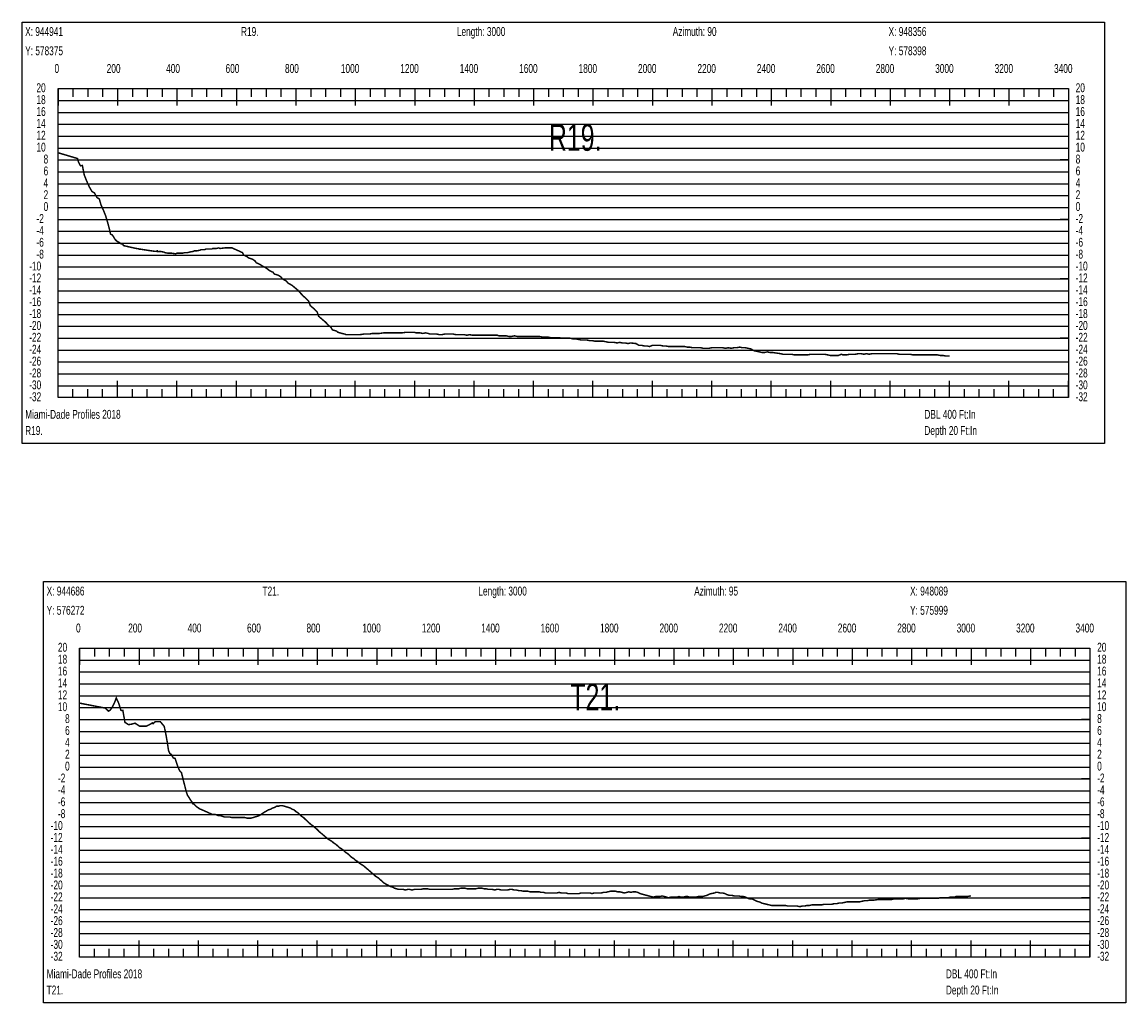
# Model space of a CAD drawing. Header units: inches. Extents: x 471865 to 538526, y 1054316 to 1102451.
# Tile 10 of 114: x 472340 to 476055, y 1067989 to 1071291. Entities that reach past the tile are written whole.
import ezdxf

# ---------------------------------------------------------------- set-up
doc = ezdxf.new("R2010")
doc.units = ezdxf.units.IN
doc.header["$MEASUREMENT"] = 0
for name, color, linetype in [('LABELS', 7, 'Continuous'), ('X_Gr1', 7, 'Continuous'), ('XSECTION', 7, 'Continuous')]:
    doc.layers.add(name, color=color, linetype=linetype)
doc.styles.get("Standard").update_dxf_attribs({"font": 'arial.ttf'})

msp = doc.modelspace()

# ---------------------------------------------------------------- linework, layer by layer
at = {"layer": 'X_Gr1', "color": 6, "linetype": 'Continuous', "lineweight": 18, "true_color": 0xff00ff, "transparency": 33554687, "const_width": 5}
for points in [[(472461.6, 1070850.7), (472461.6, 1070850.7), (472527.2, 1070831.2), (472527.7, 1070825.9), (472532.6, 1070814.9), (472537, 1070806.9), (472543.3, 1070807.8), (472549.6, 1070775.9), (472557.8, 1070755.6), (472566.6, 1070736), (472575.2, 1070720.8), (472583.9, 1070715.3), (472592.2, 1070700.1), (472600.2, 1070695.3), (472606.3, 1070674.4), (472613.6, 1070658.4), (472621.5, 1070639), (472629, 1070613.8), (472634.6, 1070592.8), (472638.1, 1070576.7), (472643.9, 1070574), (472649.2, 1070566.1), (472652.4, 1070560.4), (472657, 1070555.3), (472660.9, 1070551.9), (472666, 1070549.7), (472670.2, 1070546.6), (472674.5, 1070543.7), (472678.4, 1070544.2), (472681.5, 1070538.2), (472688.1, 1070536.7), (472694.4, 1070535.3), (472700.8, 1070533.8), (472707.1, 1070532.4), (472713.5, 1070531), (472719.8, 1070529.6), (472726.1, 1070528.3), (472732.5, 1070527.3), (472732.7, 1070526.5), (472738.8, 1070526.3), (472745.1, 1070525.2), (472751.5, 1070524.2), (472757.8, 1070523.2), (472764.1, 1070522.2), (472770.5, 1070521.3), (472776.8, 1070520.4), (472783.1, 1070519.5), (472789.5, 1070518.7), (472795.7, 1070520.5), (472795.8, 1070517.8), (472802.5, 1070518.5), (472806.1, 1070518.5), (472817, 1070516.5), (472820.8, 1070514.5), (472832.7, 1070512.5), (472836.8, 1070512.5), (472845.1, 1070512.5), (472857.5, 1070510.5), (472861.7, 1070512.5), (472874.8, 1070512.5), (472879.2, 1070512.5), (472888.2, 1070514.5), (472896.7, 1070514.5), (472904.7, 1070516.5), (472916.2, 1070518.5), (472920, 1070520.5), (472927.5, 1070520.5), (472938.8, 1070522.5), (472942.7, 1070524.5), (472954.6, 1070524.5), (472958.5, 1070526.5), (472966.5, 1070526.5), (472978.5, 1070526.5), (472982.4, 1070528.5), (472994.6, 1070528.5), (473002.7, 1070530.5), (473006.7, 1070528.5), (473022.5, 1070530.5), (473034.7, 1070530.5), (473042.7, 1070530.5), (473046.8, 1070530.5), (473052, 1070528.2), (473057.2, 1070525.8), (473062.4, 1070523.4), (473067.7, 1070521.1), (473072.9, 1070518.7), (473078.1, 1070516.4), (473082.1, 1070514.5), (473086.3, 1070506.5), (473098.6, 1070500.5), (473102.8, 1070496.5), (473115.7, 1070492.5), (473124.3, 1070486.5), (473128.6, 1070480.5), (473141.6, 1070474.5), (473150.4, 1070468.5), (473159.1, 1070464.5), (473167.7, 1070458.5), (473172.1, 1070454.5), (473185, 1070448.5), (473189.3, 1070442.5), (473202.7, 1070438.5), (473211.7, 1070432.5), (473216.3, 1070426.5), (473230, 1070418.5), (473234.6, 1070412.5), (473248.9, 1070404.5), (473258.5, 1070396.5), (473268, 1070388.5), (473277.2, 1070378.5), (473286.5, 1070368.5), (473295.9, 1070360.5), (473305.2, 1070350.5), (473310, 1070336.5), (473324.1, 1070324.5), (473333.5, 1070314.5), (473338.2, 1070300.5), (473352.2, 1070288.5), (473361.6, 1070280.5), (473371, 1070270.5), (473380.2, 1070262.5), (473384.8, 1070254.5), (473398.7, 1070250.5), (473403.3, 1070246.5), (473417, 1070242.5), (473426.2, 1070240.5), (473431, 1070238.5), (473444.9, 1070238.5), (473454.2, 1070238.5), (473463.5, 1070238.5), (473472.8, 1070238.5), (473477.5, 1070238.5), (473491.2, 1070240.5), (473495.9, 1070240.5), (473509.8, 1070240.5), (473519.2, 1070242.5), (473528.8, 1070242.5), (473538.3, 1070242.5), (473543.1, 1070242.5), (473557.3, 1070244.5), (473566.7, 1070244.5), (473571.5, 1070244.5), (473585.5, 1070244.5), (473595.1, 1070244.5), (473604.6, 1070244.5), (473614, 1070244.5), (473618.8, 1070244.5), (473632.9, 1070246.5), (473642.4, 1070246.5), (473651.7, 1070246.5), (473661.1, 1070246.5), (473665.8, 1070244.5), (473679.8, 1070244.5), (473689.2, 1070242.5), (473698.3, 1070244.5), (473707.6, 1070242.5), (473712.3, 1070240.5), (473726.4, 1070240.5), (473735.6, 1070240.5), (473744.5, 1070238.5), (473753.7, 1070238.5), (473762.9, 1070240.5), (473772.2, 1070240.5), (473781.7, 1070240.5), (473791, 1070240.5), (473800.4, 1070238.5), (473809.7, 1070238.5), (473818.9, 1070238.5), (473828.1, 1070238.5), (473837.2, 1070236.5), (473846.6, 1070238.5), (473856, 1070236.5), (473865.3, 1070236.5), (473874.7, 1070236.5), (473884, 1070236.5), (473893.3, 1070236.5), (473902.7, 1070236.5), (473912.2, 1070236.5), (473921.6, 1070236.5), (473930.9, 1070236.5), (473940.3, 1070236.5), (473945.1, 1070234.5), (473959.5, 1070234.5), (473969.2, 1070234.5), (473978.7, 1070232.5), (473988.1, 1070232.5), (473997.4, 1070234.5), (474006.7, 1070232.5), (474016.1, 1070232.5), (474025.5, 1070232.5), (474034.9, 1070232.5), (474039.7, 1070232.5), (474053.7, 1070232.5), (474062.9, 1070232.5), (474072, 1070232.5), (474081.3, 1070232.5), (474090.6, 1070230.5), (474099.9, 1070230.5), (474109.2, 1070230.5), (474118.5, 1070228.5), (474127.8, 1070228.5), (474137.2, 1070228.5), (474146.5, 1070228.5), (474155.9, 1070226.5), (474165.2, 1070226.5), (474174.6, 1070226.5), (474184.1, 1070226.5), (474193.5, 1070224.5), (474202.9, 1070224.5), (474212.3, 1070222.5), (474221.7, 1070220.5), (474231, 1070220.5), (474240.3, 1070220.5), (474249.5, 1070218.5), (474258.6, 1070218.5), (474267.9, 1070216.5), (474277.3, 1070216.5), (474286.6, 1070216.5), (474296, 1070216.5), (474305.5, 1070214.5), (474315, 1070212.5), (474324.3, 1070212.5), (474333.5, 1070212.5), (474342.5, 1070210.5), (474351.5, 1070212.5), (474360.7, 1070210.5), (474370.1, 1070210.5), (474379.3, 1070208.5), (474388.4, 1070210.5), (474406.6, 1070208.5), (474416, 1070202.5), (474425.3, 1070202.5), (474434.3, 1070200.5), (474443.2, 1070200.5), (474452.3, 1070198.5), (474461.4, 1070202.5), (474470.6, 1070202.5), (474479.6, 1070202.5), (474488.4, 1070202.5), (474497.3, 1070200.5), (474506.7, 1070200.5), (474516.1, 1070198.5), (474525.2, 1070198.5), (474534.1, 1070198.5), (474543.3, 1070198.5), (474552.4, 1070198.5), (474561.4, 1070198.5), (474570.2, 1070198.5), (474578.8, 1070196.5), (474587.7, 1070196.5), (474596.6, 1070194.5), (474605.7, 1070194.5), (474614.7, 1070194.5), (474623.7, 1070194.5), (474633, 1070192.5), (474642.5, 1070192.5), (474651.9, 1070192.5), (474661.2, 1070194.5), (474670.3, 1070194.5), (474679.4, 1070194.5), (474688.6, 1070194.5), (474698.1, 1070194.5), (474707.6, 1070192.5), (474717.1, 1070194.5), (474726.6, 1070192.5), (474736.1, 1070194.5), (474745.5, 1070194.5), (474755, 1070196.5), (474764.4, 1070194.5), (474773.9, 1070194.5), (474783.6, 1070192.5), (474793.3, 1070190.5), (474803, 1070184.5), (474812.3, 1070182.5), (474821.5, 1070180.5), (474830.5, 1070178.5), (474839.5, 1070178.5), (474848.3, 1070180.5), (474857, 1070178.5), (474865.9, 1070178.5), (474871.8, 1070177.6), (474877.7, 1070176.7), (474883.6, 1070175.8), (474889.5, 1070175), (474892.3, 1070174.5), (474901.3, 1070172.5), (474910.7, 1070172.5), (474920.2, 1070172.5), (474929.7, 1070172.5), (474938.9, 1070170.5), (474948.1, 1070170.5), (474957.5, 1070170.5), (474966.7, 1070170.5), (474975.8, 1070170.5), (474985.1, 1070170.5), (474994.4, 1070172.5), (475003.9, 1070172.5), (475013.4, 1070172.5), (475022.9, 1070172.5), (475032.4, 1070172.5), (475041.6, 1070172.5), (475050.9, 1070170.5), (475060.2, 1070168.5), (475069.5, 1070168.5), (475078.7, 1070168.5), (475087.7, 1070168.5), (475097.1, 1070172.5), (475101.9, 1070170.5), (475116, 1070170.5), (475125.6, 1070172.5), (475135.4, 1070172.5), (475145.1, 1070172.5), (475154.5, 1070174.5), (475163.9, 1070174.5), (475173.1, 1070172.5), (475182.2, 1070174.5), (475191.5, 1070172.5), (475200.8, 1070174.5), (475210, 1070174.5), (475219.2, 1070174.5), (475228.4, 1070174.5), (475237.9, 1070174.5), (475246.9, 1070174.5), (475255.9, 1070174.5), (475265, 1070174.5), (475274.1, 1070174.5), (475283.2, 1070174.5), (475292.2, 1070172.5), (475301.1, 1070172.5), (475310.1, 1070172.5), (475319.1, 1070172.5), (475328.3, 1070172.5), (475337.6, 1070170.5), (475355.9, 1070170.5), (475364.7, 1070170.5), (475373.9, 1070170.5), (475383.1, 1070170.5), (475392.4, 1070170.5), (475401.6, 1070170.5), (475410.8, 1070170.5), (475420.2, 1070170.5), (475429.6, 1070168.5), (475439.2, 1070168.5), (475448.6, 1070166.5), (475458, 1070166.5), (475461.6, 1070166.5)], [(472533.9, 1068998.3), (472533.9, 1068998.3), (472620.8, 1068981.5), (472625.2, 1068977), (472631.5, 1068971.2), (472637.6, 1068975.4), (472645.1, 1068986.9), (472650.4, 1068997.3), (472657.4, 1069015.8), (472665.3, 1068998.4), (472673.2, 1068973.8), (472679.6, 1068973.4), (472686.6, 1068933.4), (472699, 1068925.8), (472709.6, 1068927.6), (472720.5, 1068930.8), (472735.6, 1068920.8), (472742.1, 1068920.9), (472750.4, 1068920.8), (472758.9, 1068921), (472766.7, 1068924.5), (472779.9, 1068932), (472781.5, 1068929), (472788.9, 1068936), (472798.7, 1068936.2), (472805.4, 1068936.2), (472812.8, 1068927.2), (472818.7, 1068920.3), (472824.2, 1068894.1), (472829.1, 1068866.3), (472833.3, 1068838.7), (472837.5, 1068828.9), (472842.2, 1068826.1), (472849.4, 1068813.8), (472855.4, 1068812.3), (472864.6, 1068784.5), (472870.9, 1068770), (472876.6, 1068764.8), (472883.5, 1068737.1), (472888.7, 1068717), (472892.3, 1068702.4), (472897, 1068688.4), (472902.3, 1068680.4), (472908.1, 1068671), (472911.3, 1068667), (472914.7, 1068659.9), (472919.4, 1068658.1), (472926, 1068651.5), (472927.7, 1068649.6), (472933.9, 1068645.7), (472938, 1068642.2), (472944.1, 1068640.1), (472950.5, 1068637.2), (472956.8, 1068634.4), (472963.1, 1068631.5), (472969.5, 1068628.7), (472976.7, 1068625.3), (472981.4, 1068623.3), (472986.2, 1068623.3), (472991.4, 1068623.3), (472996.8, 1068621.3), (473002.6, 1068619.3), (473008.6, 1068619.3), (473014.5, 1068617.3), (473020.3, 1068615.3), (473026.1, 1068615.3), (473032.2, 1068615.3), (473038.7, 1068615.3), (473045.5, 1068613.3), (473051.8, 1068613.3), (473057.8, 1068613.3), (473063.8, 1068613.3), (473069.8, 1068613.3), (473076.2, 1068613.3), (473082.9, 1068613.3), (473089.8, 1068613.3), (473097, 1068611.3), (473104.3, 1068611.3), (473111.4, 1068611.3), (473118.2, 1068613.3), (473124.8, 1068615.3), (473131.3, 1068617.3), (473137.6, 1068619.3), (473143.7, 1068623.3), (473149.8, 1068627.3), (473156.2, 1068631.3), (473162.9, 1068635.3), (473169.8, 1068639.3), (473176.9, 1068641.3), (473183.7, 1068645.3), (473190.3, 1068647.3), (473196.7, 1068651.3), (473203.2, 1068651.3), (473209.8, 1068653.3), (473216.5, 1068653.3), (473223.3, 1068651.3), (473230, 1068649.3), (473236.5, 1068647.3), (473243, 1068645.3), (473249.4, 1068641.3), (473255.6, 1068639.3), (473261.9, 1068633.3), (473268.4, 1068629.3), (473275, 1068623.3), (473281.4, 1068617.3), (473287.5, 1068613.3), (473293.6, 1068607.3), (473299.9, 1068601.3), (473306.4, 1068595.3), (473313, 1068589.3), (473319.5, 1068585.3), (473326.1, 1068579.3), (473333.3, 1068573.3), (473340.8, 1068565.3), (473348.2, 1068559.3), (473355.2, 1068553.3), (473362.2, 1068547.3), (473369, 1068541.3), (473375.9, 1068537.3), (473382.7, 1068533.3), (473389.5, 1068527.3), (473396.1, 1068523.3), (473402.8, 1068517.3), (473409.6, 1068511.3), (473416.6, 1068507.3), (473423.5, 1068501.3), (473430.2, 1068495.3), (473436.5, 1068491.3), (473442.9, 1068485.3), (473449.5, 1068479.3), (473456.1, 1068475.3), (473462.7, 1068469.3), (473469.2, 1068465.3), (473475.8, 1068459.3), (473482.3, 1068455.3), (473489, 1068451.3), (473495.9, 1068445.3), (473503.1, 1068439.3), (473510.1, 1068433.3), (473516.9, 1068427.3), (473523.7, 1068421.3), (473530.5, 1068415.3), (473537.5, 1068411.3), (473544.5, 1068405.3), (473551.2, 1068399.3), (473557.8, 1068393.3), (473564.7, 1068389.3), (473572.1, 1068385.3), (473579.6, 1068381.3), (473586.8, 1068379.3), (473593.8, 1068375.3), (473600.8, 1068373.3), (473608.1, 1068371.3), (473615.8, 1068371.3), (473623.4, 1068371.3), (473630.7, 1068369.3), (473637.8, 1068371.3), (473645.1, 1068371.3), (473652.8, 1068369.3), (473660.6, 1068371.3), (473668.2, 1068371.3), (473675.4, 1068371.3), (473682.5, 1068371.3), (473689.8, 1068373.3), (473697.5, 1068373.3), (473705.3, 1068373.3), (473713, 1068371.3), (473720.4, 1068371.3), (473727.5, 1068371.3), (473734.8, 1068371.3), (473742.3, 1068371.3), (473750.1, 1068371.3), (473757.7, 1068371.3), (473764.9, 1068371.3), (473772.1, 1068371.3), (473779.6, 1068371.3), (473787.5, 1068371.3), (473795.1, 1068373.3), (473802.3, 1068373.3), (473809.4, 1068373.3), (473816.5, 1068375.3), (473823.8, 1068375.3), (473831.2, 1068375.3), (473838.7, 1068373.3), (473846, 1068373.3), (473853, 1068373.3), (473859.9, 1068373.3), (473867.2, 1068373.3), (473874.7, 1068375.3), (473882, 1068375.3), (473888.9, 1068375.3), (473895.6, 1068373.3), (473902.6, 1068373.3), (473909.9, 1068371.3), (473917, 1068371.3), (473923.6, 1068371.3), (473930.3, 1068369.3), (473937.5, 1068371.3), (473945.4, 1068371.3), (473953, 1068369.3), (473960, 1068369.3), (473966.9, 1068369.3), (473973.9, 1068369.3), (473981.7, 1068371.3), (473989.7, 1068371.3), (473997.2, 1068369.3), (474004.3, 1068369.3), (474011.3, 1068367.3), (474018.8, 1068367.3), (474026.7, 1068365.3), (474034.6, 1068365.3), (474042.3, 1068365.3), (474049.5, 1068363.3), (474056.6, 1068363.3), (474064.2, 1068363.3), (474072.1, 1068363.3), (474080, 1068363.3), (474087.6, 1068361.3), (474095, 1068361.3), (474102.4, 1068359.3), (474110, 1068359.3), (474117.8, 1068359.3), (474125.3, 1068359.3), (474132.8, 1068359.3), (474140.1, 1068359.3), (474147.5, 1068361.3), (474155.4, 1068359.3), (474163.2, 1068359.3), (474170.6, 1068359.3), (474177.6, 1068357.3), (474184.7, 1068357.3), (474192.4, 1068357.3), (474200.4, 1068357.3), (474208, 1068357.3), (474214.9, 1068357.3), (474221.5, 1068359.3), (474229, 1068359.3), (474236.9, 1068359.3), (474244.7, 1068359.3), (474251.7, 1068359.3), (474258.5, 1068357.3), (474265.7, 1068359.3), (474273.4, 1068359.3), (474281.6, 1068359.3), (474289.6, 1068359.3), (474297, 1068361.3), (474304.5, 1068361.3), (474312.3, 1068363.3), (474320.6, 1068365.3), (474329, 1068365.3), (474337, 1068365.3), (474344.5, 1068363.3), (474351.7, 1068363.3), (474359.5, 1068361.3), (474367.6, 1068359.3), (474375.3, 1068361.3), (474382.5, 1068363.3), (474389.4, 1068361.3), (474396.8, 1068363.3), (474404.6, 1068363.3), (474412.5, 1068361.3), (474420.1, 1068357.3), (474427.2, 1068355.3), (474434.5, 1068353.3), (474442, 1068351.3), (474449.6, 1068349.3), (474457.2, 1068347.3), (474464.7, 1068345.3), (474472.1, 1068347.3), (474479.4, 1068347.3), (474486.9, 1068347.3), (474494.6, 1068349.3), (474502.2, 1068347.3), (474509.3, 1068345.3), (474516.1, 1068343.3), (474523, 1068345.3), (474530.4, 1068345.3), (474537.9, 1068345.3), (474544.8, 1068345.3), (474551.2, 1068347.3), (474557.9, 1068345.3), (474565.3, 1068345.3), (474572.9, 1068347.3), (474580.2, 1068347.3), (474587.2, 1068345.3), (474594, 1068345.3), (474601.2, 1068345.3), (474608.5, 1068345.3), (474615.9, 1068347.3), (474623.1, 1068347.3), (474630.2, 1068347.3), (474637.4, 1068349.3), (474644.8, 1068351.3), (474652.6, 1068355.3), (474660.2, 1068357.3), (474670.9, 1068359.3), (474674.6, 1068361.3), (474682.2, 1068361.3), (474690.1, 1068359.3), (474698.1, 1068359.3), (474705.9, 1068357.3), (474713.7, 1068353.3), (474721.4, 1068351.3), (474729.3, 1068351.3), (474737.2, 1068349.3), (474748.8, 1068349.3), (474752.8, 1068349.3), (474760.3, 1068347.3), (474767.9, 1068347.3), (474775.5, 1068345.3), (474782.9, 1068341.3), (474790.3, 1068339.3), (474797.7, 1068339.3), (474805.4, 1068335.3), (474813.4, 1068331.3), (474821.4, 1068329.3), (474829.5, 1068325.3), (474837.6, 1068323.3), (474846, 1068321.3), (474854.2, 1068319.3), (474862.3, 1068317.3), (474870.3, 1068317.3), (474877.8, 1068317.3), (474885.4, 1068317.3), (474893.3, 1068317.3), (474901.3, 1068317.3), (474909.3, 1068317.3), (474917.1, 1068315.3), (474924.6, 1068315.3), (474932.3, 1068315.3), (474944.7, 1068315.3), (474949.1, 1068315.3), (474957.7, 1068313.3), (474966, 1068315.3), (474974, 1068315.3), (474981.9, 1068317.3), (474990.1, 1068317.3), (474998.3, 1068319.3), (475011, 1068319.3), (475015.2, 1068319.3), (475023.4, 1068319.3), (475031.5, 1068319.3), (475039.5, 1068321.3), (475052.1, 1068321.3), (475056.4, 1068321.3), (475064.9, 1068321.3), (475073.5, 1068323.3), (475081.7, 1068323.3), (475089.8, 1068325.3), (475098.1, 1068325.3), (475106.8, 1068327.3), (475116.1, 1068329.3), (475125.1, 1068329.3), (475133.7, 1068329.3), (475141.8, 1068329.3), (475149.8, 1068329.3), (475158.1, 1068329.3), (475166.7, 1068331.3), (475175.5, 1068333.3), (475184.1, 1068333.3), (475192, 1068335.3), (475199.8, 1068335.3), (475207.8, 1068335.3), (475221, 1068337.3), (475225.5, 1068337.3), (475234.2, 1068337.3), (475242.3, 1068337.3), (475249.9, 1068337.3), (475261.6, 1068337.3), (475265.8, 1068337.3), (475274.2, 1068339.3), (475286.7, 1068339.3), (475290.5, 1068339.3), (475301.4, 1068339.3), (475305.1, 1068339.3), (475312.8, 1068341.3), (475325.5, 1068339.3), (475329.5, 1068339.3), (475340.9, 1068339.3), (475344.6, 1068339.3), (475351.9, 1068339.3), (475363.7, 1068341.3), (475367.5, 1068341.3), (475378.6, 1068341.3), (475382, 1068341.3), (475388.6, 1068341.3), (475395.4, 1068341.3), (475402.3, 1068341.3), (475412.7, 1068341.3), (475416.1, 1068341.3), (475422.7, 1068341.3), (475429.4, 1068343.3), (475436.4, 1068343.3), (475447.1, 1068343.3), (475450.5, 1068343.3), (475456.9, 1068343.3), (475463.3, 1068345.3), (475469.6, 1068345.3), (475479.4, 1068345.3), (475482.8, 1068347.3), (475489.4, 1068347.3), (475499.2, 1068347.3), (475502.4, 1068347.3), (475512.3, 1068347.3), (475518.6, 1068347.3), (475521.7, 1068347.3), (475531.1, 1068349.3), (475533.9, 1068349.3)]]:
    msp.add_lwpolyline(points, dxfattribs=at)
at = {"layer": 'XSECTION', "color": 18, "linetype": 'Continuous', "true_color": 0x000000}
for points in [[(472340.4, 1071290.5), (475982.8, 1071290.5), (475982.8, 1069872.5), (472340.4, 1069872.5), (472340.4, 1071290.5)], [(472461.6, 1071066.5), (475861.6, 1071066.5), (475861.6, 1070026.5), (472461.6, 1070026.5), (472461.6, 1071066.5)], [(472461.6, 1071066.5), (472461.6, 1071010.1)], [(472461.6, 1071066.5), (472461.6, 1071010.1)], [(472461.6, 1071066.5), (472461.6, 1071038.5)], [(472461.6, 1071066.5), (472461.6, 1071038.5)], [(472511.6, 1071066.5), (472511.6, 1071038.5)], [(472561.6, 1071066.5), (472561.6, 1071038.5)], [(472611.6, 1071066.5), (472611.6, 1071038.5)], [(472661.6, 1071066.5), (472661.6, 1071010.1)], [(472661.6, 1071066.5), (472661.6, 1071038.5)], [(472711.6, 1071066.5), (472711.6, 1071038.5)], [(472761.6, 1071066.5), (472761.6, 1071038.5)], [(472811.6, 1071066.5), (472811.6, 1071038.5)], [(472861.6, 1071066.5), (472861.6, 1071010.1)], [(472861.6, 1071066.5), (472861.6, 1071038.5)], [(472911.6, 1071066.5), (472911.6, 1071038.5)], [(472961.6, 1071066.5), (472961.6, 1071038.5)], [(473011.6, 1071066.5), (473011.6, 1071038.5)], [(473061.6, 1071066.5), (473061.6, 1071010.1)], [(473061.6, 1071066.5), (473061.6, 1071038.5)], [(473111.6, 1071066.5), (473111.6, 1071038.5)], [(473161.6, 1071066.5), (473161.6, 1071038.5)], [(473211.6, 1071066.5), (473211.6, 1071038.5)], [(473261.6, 1071066.5), (473261.6, 1071010.1)], [(473261.6, 1071066.5), (473261.6, 1071038.5)], [(473311.6, 1071066.5), (473311.6, 1071038.5)], [(473361.6, 1071066.5), (473361.6, 1071038.5)], [(473411.6, 1071066.5), (473411.6, 1071038.5)], [(473461.6, 1071066.5), (473461.6, 1071010.1)], [(473461.6, 1071066.5), (473461.6, 1071038.5)], [(473511.6, 1071066.5), (473511.6, 1071038.5)], [(473561.6, 1071066.5), (473561.6, 1071038.5)], [(473611.6, 1071066.5), (473611.6, 1071038.5)], [(473661.6, 1071066.5), (473661.6, 1071010.1)], [(473661.6, 1071066.5), (473661.6, 1071038.5)], [(473711.6, 1071066.5), (473711.6, 1071038.5)], [(473761.6, 1071066.5), (473761.6, 1071038.5)], [(473811.6, 1071066.5), (473811.6, 1071038.5)], [(473861.6, 1071066.5), (473861.6, 1071010.1)], [(473861.6, 1071066.5), (473861.6, 1071038.5)], [(473911.6, 1071066.5), (473911.6, 1071038.5)], [(473961.6, 1071066.5), (473961.6, 1071038.5)], [(474011.6, 1071066.5), (474011.6, 1071038.5)], [(474061.6, 1071066.5), (474061.6, 1071010.1)], [(474061.6, 1071066.5), (474061.6, 1071038.5)], [(474111.6, 1071066.5), (474111.6, 1071038.5)], [(474161.6, 1071066.5), (474161.6, 1071038.5)], [(474211.6, 1071066.5), (474211.6, 1071038.5)], [(474261.6, 1071066.5), (474261.6, 1071010.1)], [(474261.6, 1071066.5), (474261.6, 1071038.5)], [(474311.6, 1071066.5), (474311.6, 1071038.5)], [(474361.6, 1071066.5), (474361.6, 1071038.5)], [(474411.6, 1071066.5), (474411.6, 1071038.5)], [(474461.6, 1071066.5), (474461.6, 1071010.1)], [(474461.6, 1071066.5), (474461.6, 1071038.5)], [(474511.6, 1071066.5), (474511.6, 1071038.5)], [(474561.6, 1071066.5), (474561.6, 1071038.5)], [(474611.6, 1071066.5), (474611.6, 1071038.5)], [(474661.6, 1071066.5), (474661.6, 1071010.1)], [(474661.6, 1071066.5), (474661.6, 1071038.5)], [(474711.6, 1071066.5), (474711.6, 1071038.5)], [(474761.6, 1071066.5), (474761.6, 1071038.5)], [(474811.6, 1071066.5), (474811.6, 1071038.5)], [(474861.6, 1071066.5), (474861.6, 1071010.1)], [(474861.6, 1071066.5), (474861.6, 1071038.5)], [(474911.6, 1071066.5), (474911.6, 1071038.5)], [(474961.6, 1071066.5), (474961.6, 1071038.5)], [(475011.6, 1071066.5), (475011.6, 1071038.5)], [(475061.6, 1071066.5), (475061.6, 1071010.1)], [(475061.6, 1071066.5), (475061.6, 1071038.5)], [(475111.6, 1071066.5), (475111.6, 1071038.5)], [(475161.6, 1071066.5), (475161.6, 1071038.5)], [(475211.6, 1071066.5), (475211.6, 1071038.5)], [(475261.6, 1071066.5), (475261.6, 1071010.1)], [(475261.6, 1071066.5), (475261.6, 1071038.5)], [(475311.6, 1071066.5), (475311.6, 1071038.5)], [(475361.6, 1071066.5), (475361.6, 1071038.5)], [(475411.6, 1071066.5), (475411.6, 1071038.5)], [(475461.6, 1071066.5), (475461.6, 1071010.1)], [(475461.6, 1071066.5), (475461.6, 1071038.5)], [(475511.6, 1071066.5), (475511.6, 1071038.5)], [(475561.6, 1071066.5), (475561.6, 1071038.5)], [(475611.6, 1071066.5), (475611.6, 1071038.5)], [(475661.6, 1071066.5), (475661.6, 1071010.1)], [(475661.6, 1071066.5), (475661.6, 1071038.5)], [(475711.6, 1071066.5), (475711.6, 1071038.5)], [(475761.6, 1071066.5), (475761.6, 1071038.5)], [(475811.6, 1071066.5), (475811.6, 1071038.5)], [(475861.6, 1071066.5), (475861.6, 1071010.1)], [(475861.6, 1071066.5), (475861.6, 1071038.5)], [(472461.6, 1070826.5), (472489.6, 1070826.5)], [(475861.6, 1070826.5), (475833.6, 1070826.5)], [(472461.6, 1070626.5), (472489.6, 1070626.5)], [(475861.6, 1070626.5), (475833.6, 1070626.5)], [(472461.6, 1070426.5), (472489.6, 1070426.5)], [(475861.6, 1070426.5), (475833.6, 1070426.5)], [(472461.6, 1070226.5), (472489.6, 1070226.5)], [(475861.6, 1070226.5), (475833.6, 1070226.5)], [(472461.6, 1070026.5), (472461.6, 1070082.9)], [(472461.6, 1070026.5), (472461.6, 1070082.9)], [(472661.6, 1070026.5), (472661.6, 1070082.9)], [(472861.6, 1070026.5), (472861.6, 1070082.9)], [(473061.6, 1070026.5), (473061.6, 1070082.9)], [(473261.6, 1070026.5), (473261.6, 1070082.9)], [(473461.6, 1070026.5), (473461.6, 1070082.9)], [(473661.6, 1070026.5), (473661.6, 1070082.9)], [(473861.6, 1070026.5), (473861.6, 1070082.9)], [(474061.6, 1070026.5), (474061.6, 1070082.9)], [(474261.6, 1070026.5), (474261.6, 1070082.9)], [(474461.6, 1070026.5), (474461.6, 1070082.9)], [(474661.6, 1070026.5), (474661.6, 1070082.9)], [(474861.6, 1070026.5), (474861.6, 1070082.9)], [(475061.6, 1070026.5), (475061.6, 1070082.9)], [(475261.6, 1070026.5), (475261.6, 1070082.9)], [(475461.6, 1070026.5), (475461.6, 1070082.9)], [(475661.6, 1070026.5), (475661.6, 1070082.9)], [(475861.6, 1070026.5), (475861.6, 1070082.9)], [(472461.6, 1070026.5), (472461.6, 1070054.5)], [(472461.6, 1070026.5), (472461.6, 1070054.5)], [(472511.6, 1070026.5), (472511.6, 1070054.5)], [(472561.6, 1070026.5), (472561.6, 1070054.5)], [(472611.6, 1070026.5), (472611.6, 1070054.5)], [(472661.6, 1070026.5), (472661.6, 1070054.5)], [(472711.6, 1070026.5), (472711.6, 1070054.5)], [(472761.6, 1070026.5), (472761.6, 1070054.5)], [(472811.6, 1070026.5), (472811.6, 1070054.5)], [(472861.6, 1070026.5), (472861.6, 1070054.5)], [(472911.6, 1070026.5), (472911.6, 1070054.5)], [(472961.6, 1070026.5), (472961.6, 1070054.5)], [(473011.6, 1070026.5), (473011.6, 1070054.5)], [(473061.6, 1070026.5), (473061.6, 1070054.5)], [(473111.6, 1070026.5), (473111.6, 1070054.5)], [(473161.6, 1070026.5), (473161.6, 1070054.5)], [(473211.6, 1070026.5), (473211.6, 1070054.5)], [(473261.6, 1070026.5), (473261.6, 1070054.5)], [(473311.6, 1070026.5), (473311.6, 1070054.5)], [(473361.6, 1070026.5), (473361.6, 1070054.5)], [(473411.6, 1070026.5), (473411.6, 1070054.5)], [(473461.6, 1070026.5), (473461.6, 1070054.5)], [(473511.6, 1070026.5), (473511.6, 1070054.5)], [(473561.6, 1070026.5), (473561.6, 1070054.5)], [(473611.6, 1070026.5), (473611.6, 1070054.5)], [(473661.6, 1070026.5), (473661.6, 1070054.5)], [(473711.6, 1070026.5), (473711.6, 1070054.5)], [(473761.6, 1070026.5), (473761.6, 1070054.5)], [(473811.6, 1070026.5), (473811.6, 1070054.5)], [(473861.6, 1070026.5), (473861.6, 1070054.5)], [(473911.6, 1070026.5), (473911.6, 1070054.5)], [(473961.6, 1070026.5), (473961.6, 1070054.5)], [(474011.6, 1070026.5), (474011.6, 1070054.5)], [(474061.6, 1070026.5), (474061.6, 1070054.5)], [(474111.6, 1070026.5), (474111.6, 1070054.5)], [(474161.6, 1070026.5), (474161.6, 1070054.5)], [(474211.6, 1070026.5), (474211.6, 1070054.5)], [(474261.6, 1070026.5), (474261.6, 1070054.5)], [(474311.6, 1070026.5), (474311.6, 1070054.5)], [(474361.6, 1070026.5), (474361.6, 1070054.5)], [(474411.6, 1070026.5), (474411.6, 1070054.5)], [(474461.6, 1070026.5), (474461.6, 1070054.5)], [(474511.6, 1070026.5), (474511.6, 1070054.5)], [(474561.6, 1070026.5), (474561.6, 1070054.5)], [(474611.6, 1070026.5), (474611.6, 1070054.5)], [(474661.6, 1070026.5), (474661.6, 1070054.5)], [(474711.6, 1070026.5), (474711.6, 1070054.5)], [(474761.6, 1070026.5), (474761.6, 1070054.5)], [(474811.6, 1070026.5), (474811.6, 1070054.5)], [(474861.6, 1070026.5), (474861.6, 1070054.5)], [(474911.6, 1070026.5), (474911.6, 1070054.5)], [(474961.6, 1070026.5), (474961.6, 1070054.5)], [(475011.6, 1070026.5), (475011.6, 1070054.5)], [(475061.6, 1070026.5), (475061.6, 1070054.5)], [(475111.6, 1070026.5), (475111.6, 1070054.5)], [(475161.6, 1070026.5), (475161.6, 1070054.5)], [(475211.6, 1070026.5), (475211.6, 1070054.5)], [(475261.6, 1070026.5), (475261.6, 1070054.5)], [(475311.6, 1070026.5), (475311.6, 1070054.5)], [(475361.6, 1070026.5), (475361.6, 1070054.5)], [(475411.6, 1070026.5), (475411.6, 1070054.5)], [(475461.6, 1070026.5), (475461.6, 1070054.5)], [(475511.6, 1070026.5), (475511.6, 1070054.5)], [(475561.6, 1070026.5), (475561.6, 1070054.5)], [(475611.6, 1070026.5), (475611.6, 1070054.5)], [(475661.6, 1070026.5), (475661.6, 1070054.5)], [(475711.6, 1070026.5), (475711.6, 1070054.5)], [(475761.6, 1070026.5), (475761.6, 1070054.5)], [(475811.6, 1070026.5), (475811.6, 1070054.5)], [(475861.6, 1070026.5), (475861.6, 1070054.5)], [(472412.7, 1069407.3), (476055.1, 1069407.3), (476055.1, 1067989.3), (472412.7, 1067989.3), (472412.7, 1069407.3)], [(472533.9, 1069183.3), (475933.9, 1069183.3), (475933.9, 1068143.3), (472533.9, 1068143.3), (472533.9, 1069183.3)], [(472533.9, 1069183.3), (472533.9, 1069126.9)], [(472533.9, 1069183.3), (472533.9, 1069126.9)], [(472533.9, 1069183.3), (472533.9, 1069155.3)], [(472533.9, 1069183.3), (472533.9, 1069155.3)], [(472583.9, 1069183.3), (472583.9, 1069155.3)], [(472633.9, 1069183.3), (472633.9, 1069155.3)], [(472683.9, 1069183.3), (472683.9, 1069155.3)], [(472733.9, 1069183.3), (472733.9, 1069126.9)], [(472733.9, 1069183.3), (472733.9, 1069155.3)], [(472783.9, 1069183.3), (472783.9, 1069155.3)], [(472833.9, 1069183.3), (472833.9, 1069155.3)], [(472883.9, 1069183.3), (472883.9, 1069155.3)], [(472933.9, 1069183.3), (472933.9, 1069126.9)], [(472933.9, 1069183.3), (472933.9, 1069155.3)], [(472983.9, 1069183.3), (472983.9, 1069155.3)], [(473033.9, 1069183.3), (473033.9, 1069155.3)], [(473083.9, 1069183.3), (473083.9, 1069155.3)], [(473133.9, 1069183.3), (473133.9, 1069126.9)], [(473133.9, 1069183.3), (473133.9, 1069155.3)], [(473183.9, 1069183.3), (473183.9, 1069155.3)], [(473233.9, 1069183.3), (473233.9, 1069155.3)], [(473283.9, 1069183.3), (473283.9, 1069155.3)], [(473333.9, 1069183.3), (473333.9, 1069126.9)], [(473333.9, 1069183.3), (473333.9, 1069155.3)], [(473383.9, 1069183.3), (473383.9, 1069155.3)], [(473433.9, 1069183.3), (473433.9, 1069155.3)], [(473483.9, 1069183.3), (473483.9, 1069155.3)], [(473533.9, 1069183.3), (473533.9, 1069126.9)], [(473533.9, 1069183.3), (473533.9, 1069155.3)], [(473583.9, 1069183.3), (473583.9, 1069155.3)], [(473633.9, 1069183.3), (473633.9, 1069155.3)], [(473683.9, 1069183.3), (473683.9, 1069155.3)], [(473733.9, 1069183.3), (473733.9, 1069126.9)], [(473733.9, 1069183.3), (473733.9, 1069155.3)], [(473783.9, 1069183.3), (473783.9, 1069155.3)], [(473833.9, 1069183.3), (473833.9, 1069155.3)], [(473883.9, 1069183.3), (473883.9, 1069155.3)], [(473933.9, 1069183.3), (473933.9, 1069126.9)], [(473933.9, 1069183.3), (473933.9, 1069155.3)], [(473983.9, 1069183.3), (473983.9, 1069155.3)], [(474033.9, 1069183.3), (474033.9, 1069155.3)], [(474083.9, 1069183.3), (474083.9, 1069155.3)], [(474133.9, 1069183.3), (474133.9, 1069126.9)], [(474133.9, 1069183.3), (474133.9, 1069155.3)], [(474183.9, 1069183.3), (474183.9, 1069155.3)], [(474233.9, 1069183.3), (474233.9, 1069155.3)], [(474283.9, 1069183.3), (474283.9, 1069155.3)], [(474333.9, 1069183.3), (474333.9, 1069126.9)], [(474333.9, 1069183.3), (474333.9, 1069155.3)], [(474383.9, 1069183.3), (474383.9, 1069155.3)], [(474433.9, 1069183.3), (474433.9, 1069155.3)], [(474483.9, 1069183.3), (474483.9, 1069155.3)], [(474533.9, 1069183.3), (474533.9, 1069126.9)], [(474533.9, 1069183.3), (474533.9, 1069155.3)], [(474583.9, 1069183.3), (474583.9, 1069155.3)], [(474633.9, 1069183.3), (474633.9, 1069155.3)], [(474683.9, 1069183.3), (474683.9, 1069155.3)], [(474733.9, 1069183.3), (474733.9, 1069126.9)], [(474733.9, 1069183.3), (474733.9, 1069155.3)], [(474783.9, 1069183.3), (474783.9, 1069155.3)], [(474833.9, 1069183.3), (474833.9, 1069155.3)], [(474883.9, 1069183.3), (474883.9, 1069155.3)], [(474933.9, 1069183.3), (474933.9, 1069126.9)], [(474933.9, 1069183.3), (474933.9, 1069155.3)], [(474983.9, 1069183.3), (474983.9, 1069155.3)], [(475033.9, 1069183.3), (475033.9, 1069155.3)], [(475083.9, 1069183.3), (475083.9, 1069155.3)], [(475133.9, 1069183.3), (475133.9, 1069126.9)], [(475133.9, 1069183.3), (475133.9, 1069155.3)], [(475183.9, 1069183.3), (475183.9, 1069155.3)], [(475233.9, 1069183.3), (475233.9, 1069155.3)], [(475283.9, 1069183.3), (475283.9, 1069155.3)], [(475333.9, 1069183.3), (475333.9, 1069126.9)], [(475333.9, 1069183.3), (475333.9, 1069155.3)], [(475383.9, 1069183.3), (475383.9, 1069155.3)], [(475433.9, 1069183.3), (475433.9, 1069155.3)], [(475483.9, 1069183.3), (475483.9, 1069155.3)], [(475533.9, 1069183.3), (475533.9, 1069126.9)], [(475533.9, 1069183.3), (475533.9, 1069155.3)], [(475583.9, 1069183.3), (475583.9, 1069155.3)], [(475633.9, 1069183.3), (475633.9, 1069155.3)], [(475683.9, 1069183.3), (475683.9, 1069155.3)], [(475733.9, 1069183.3), (475733.9, 1069126.9)], [(475733.9, 1069183.3), (475733.9, 1069155.3)], [(475783.9, 1069183.3), (475783.9, 1069155.3)], [(475833.9, 1069183.3), (475833.9, 1069155.3)], [(475883.9, 1069183.3), (475883.9, 1069155.3)], [(475933.9, 1069183.3), (475933.9, 1069126.9)], [(475933.9, 1069183.3), (475933.9, 1069155.3)], [(472533.9, 1068943.3), (472561.9, 1068943.3)], [(475933.9, 1068943.3), (475905.9, 1068943.3)], [(472533.9, 1068743.3), (472561.9, 1068743.3)], [(475933.9, 1068743.3), (475905.9, 1068743.3)], [(472533.9, 1068543.3), (472561.9, 1068543.3)], [(475933.9, 1068543.3), (475905.9, 1068543.3)], [(472533.9, 1068343.3), (472561.9, 1068343.3)], [(475933.9, 1068343.3), (475905.9, 1068343.3)], [(472533.9, 1068143.3), (472533.9, 1068199.7)], [(472533.9, 1068143.3), (472533.9, 1068199.7)], [(472733.9, 1068143.3), (472733.9, 1068199.7)], [(472933.9, 1068143.3), (472933.9, 1068199.7)], [(473133.9, 1068143.3), (473133.9, 1068199.7)], [(473333.9, 1068143.3), (473333.9, 1068199.7)], [(473533.9, 1068143.3), (473533.9, 1068199.7)], [(473733.9, 1068143.3), (473733.9, 1068199.7)], [(473933.9, 1068143.3), (473933.9, 1068199.7)], [(474133.9, 1068143.3), (474133.9, 1068199.7)], [(474333.9, 1068143.3), (474333.9, 1068199.7)], [(474533.9, 1068143.3), (474533.9, 1068199.7)], [(474733.9, 1068143.3), (474733.9, 1068199.7)], [(474933.9, 1068143.3), (474933.9, 1068199.7)], [(475133.9, 1068143.3), (475133.9, 1068199.7)], [(475333.9, 1068143.3), (475333.9, 1068199.7)], [(475533.9, 1068143.3), (475533.9, 1068199.7)], [(475733.9, 1068143.3), (475733.9, 1068199.7)], [(475933.9, 1068143.3), (475933.9, 1068199.7)], [(472533.9, 1068143.3), (472533.9, 1068171.3)], [(472533.9, 1068143.3), (472533.9, 1068171.3)], [(472583.9, 1068143.3), (472583.9, 1068171.3)], [(472633.9, 1068143.3), (472633.9, 1068171.3)], [(472683.9, 1068143.3), (472683.9, 1068171.3)], [(472733.9, 1068143.3), (472733.9, 1068171.3)], [(472783.9, 1068143.3), (472783.9, 1068171.3)], [(472833.9, 1068143.3), (472833.9, 1068171.3)], [(472883.9, 1068143.3), (472883.9, 1068171.3)], [(472933.9, 1068143.3), (472933.9, 1068171.3)], [(472983.9, 1068143.3), (472983.9, 1068171.3)], [(473033.9, 1068143.3), (473033.9, 1068171.3)], [(473083.9, 1068143.3), (473083.9, 1068171.3)], [(473133.9, 1068143.3), (473133.9, 1068171.3)], [(473183.9, 1068143.3), (473183.9, 1068171.3)], [(473233.9, 1068143.3), (473233.9, 1068171.3)], [(473283.9, 1068143.3), (473283.9, 1068171.3)], [(473333.9, 1068143.3), (473333.9, 1068171.3)], [(473383.9, 1068143.3), (473383.9, 1068171.3)], [(473433.9, 1068143.3), (473433.9, 1068171.3)], [(473483.9, 1068143.3), (473483.9, 1068171.3)], [(473533.9, 1068143.3), (473533.9, 1068171.3)], [(473583.9, 1068143.3), (473583.9, 1068171.3)], [(473633.9, 1068143.3), (473633.9, 1068171.3)], [(473683.9, 1068143.3), (473683.9, 1068171.3)], [(473733.9, 1068143.3), (473733.9, 1068171.3)], [(473783.9, 1068143.3), (473783.9, 1068171.3)], [(473833.9, 1068143.3), (473833.9, 1068171.3)], [(473883.9, 1068143.3), (473883.9, 1068171.3)], [(473933.9, 1068143.3), (473933.9, 1068171.3)], [(473983.9, 1068143.3), (473983.9, 1068171.3)], [(474033.9, 1068143.3), (474033.9, 1068171.3)], [(474083.9, 1068143.3), (474083.9, 1068171.3)], [(474133.9, 1068143.3), (474133.9, 1068171.3)], [(474183.9, 1068143.3), (474183.9, 1068171.3)], [(474233.9, 1068143.3), (474233.9, 1068171.3)], [(474283.9, 1068143.3), (474283.9, 1068171.3)], [(474333.9, 1068143.3), (474333.9, 1068171.3)], [(474383.9, 1068143.3), (474383.9, 1068171.3)], [(474433.9, 1068143.3), (474433.9, 1068171.3)], [(474483.9, 1068143.3), (474483.9, 1068171.3)], [(474533.9, 1068143.3), (474533.9, 1068171.3)], [(474583.9, 1068143.3), (474583.9, 1068171.3)], [(474633.9, 1068143.3), (474633.9, 1068171.3)], [(474683.9, 1068143.3), (474683.9, 1068171.3)], [(474733.9, 1068143.3), (474733.9, 1068171.3)], [(474783.9, 1068143.3), (474783.9, 1068171.3)], [(474833.9, 1068143.3), (474833.9, 1068171.3)], [(474883.9, 1068143.3), (474883.9, 1068171.3)], [(474933.9, 1068143.3), (474933.9, 1068171.3)], [(474983.9, 1068143.3), (474983.9, 1068171.3)], [(475033.9, 1068143.3), (475033.9, 1068171.3)], [(475083.9, 1068143.3), (475083.9, 1068171.3)], [(475133.9, 1068143.3), (475133.9, 1068171.3)], [(475183.9, 1068143.3), (475183.9, 1068171.3)], [(475233.9, 1068143.3), (475233.9, 1068171.3)], [(475283.9, 1068143.3), (475283.9, 1068171.3)], [(475333.9, 1068143.3), (475333.9, 1068171.3)], [(475383.9, 1068143.3), (475383.9, 1068171.3)], [(475433.9, 1068143.3), (475433.9, 1068171.3)], [(475483.9, 1068143.3), (475483.9, 1068171.3)], [(475533.9, 1068143.3), (475533.9, 1068171.3)], [(475583.9, 1068143.3), (475583.9, 1068171.3)], [(475633.9, 1068143.3), (475633.9, 1068171.3)], [(475683.9, 1068143.3), (475683.9, 1068171.3)], [(475733.9, 1068143.3), (475733.9, 1068171.3)], [(475783.9, 1068143.3), (475783.9, 1068171.3)], [(475833.9, 1068143.3), (475833.9, 1068171.3)], [(475883.9, 1068143.3), (475883.9, 1068171.3)], [(475933.9, 1068143.3), (475933.9, 1068171.3)]]:
    msp.add_lwpolyline(points, dxfattribs=at)
at = {"layer": 'XSECTION', "color": 18, "true_color": 0x000000}
for points in [[(472461.6, 1071026.5), (475861.6, 1071026.5)], [(472461.6, 1070986.5), (475861.6, 1070986.5)], [(472461.6, 1070946.5), (475861.6, 1070946.5)], [(472461.6, 1070906.5), (475861.6, 1070906.5)], [(472461.6, 1070866.5), (475861.6, 1070866.5)], [(472461.6, 1070826.5), (475861.6, 1070826.5)], [(472461.6, 1070786.5), (475861.6, 1070786.5)], [(472461.6, 1070746.5), (475861.6, 1070746.5)], [(472461.6, 1070706.5), (475861.6, 1070706.5)], [(472461.6, 1070666.5), (475861.6, 1070666.5)], [(472461.6, 1070626.5), (475861.6, 1070626.5)], [(472461.6, 1070586.5), (475861.6, 1070586.5)], [(472461.6, 1070546.5), (475861.6, 1070546.5)], [(472461.6, 1070506.5), (475861.6, 1070506.5)], [(472461.6, 1070466.5), (475861.6, 1070466.5)], [(472461.6, 1070426.5), (475861.6, 1070426.5)], [(472461.6, 1070386.5), (475861.6, 1070386.5)], [(472461.6, 1070346.5), (475861.6, 1070346.5)], [(472461.6, 1070306.5), (475861.6, 1070306.5)], [(472461.6, 1070266.5), (475861.6, 1070266.5)], [(472461.6, 1070226.5), (475861.6, 1070226.5)], [(472461.6, 1070186.5), (475861.6, 1070186.5)], [(472461.6, 1070146.5), (475861.6, 1070146.5)], [(472461.6, 1070106.5), (475861.6, 1070106.5)], [(472461.6, 1070066.5), (475861.6, 1070066.5)], [(472533.9, 1069143.3), (475933.9, 1069143.3)], [(472533.9, 1069103.3), (475933.9, 1069103.3)], [(472533.9, 1069063.3), (475933.9, 1069063.3)], [(472533.9, 1069023.3), (475933.9, 1069023.3)], [(472533.9, 1068983.3), (475933.9, 1068983.3)], [(472533.9, 1068943.3), (475933.9, 1068943.3)], [(472533.9, 1068903.3), (475933.9, 1068903.3)], [(472533.9, 1068863.3), (475933.9, 1068863.3)], [(472533.9, 1068823.3), (475933.9, 1068823.3)], [(472533.9, 1068783.3), (475933.9, 1068783.3)], [(472533.9, 1068743.3), (475933.9, 1068743.3)], [(472533.9, 1068703.3), (475933.9, 1068703.3)], [(472533.9, 1068663.3), (475933.9, 1068663.3)], [(472533.9, 1068623.3), (475933.9, 1068623.3)], [(472533.9, 1068583.3), (475933.9, 1068583.3)], [(472533.9, 1068543.3), (475933.9, 1068543.3)], [(472533.9, 1068503.3), (475933.9, 1068503.3)], [(472533.9, 1068463.3), (475933.9, 1068463.3)], [(472533.9, 1068423.3), (475933.9, 1068423.3)], [(472533.9, 1068383.3), (475933.9, 1068383.3)], [(472533.9, 1068343.3), (475933.9, 1068343.3)], [(472533.9, 1068303.3), (475933.9, 1068303.3)], [(472533.9, 1068263.3), (475933.9, 1068263.3)], [(472533.9, 1068223.3), (475933.9, 1068223.3)], [(472533.9, 1068183.3), (475933.9, 1068183.3)]]:
    msp.add_lwpolyline(points, dxfattribs=at)

# ---------------------------------------------------------------- texts
at = {"layer": 'LABELS', "color": 18, "true_color": 0x000000, "width": 0.666667}
for s, height, p in [('X: 944941', 30, (472350.8, 1071243.7)), ('R19.', 30, (473077.2, 1071243.7)), ('Length: 3000', 30, (473803.6, 1071243.7)), ('Azimuth: 90', 30, (474530, 1071243.7)), ('X: 948356', 30, (475256.4, 1071243.7)), ('Y: 578375', 30, (472350.8, 1071178.9)), ('Y: 578398', 30, (475256.4, 1071178.9)), ('0', 30, (472449.6, 1071119.3)), ('0', 30, (472449.6, 1071119.3)), ('200', 30, (472625.2, 1071119.3)), ('400', 30, (472825.2, 1071119.3)), ('600', 30, (473025.2, 1071119.3)), ('800', 30, (473225.2, 1071119.3)), ('1000', 30, (473413.2, 1071119.3)), ('1200', 30, (473613.2, 1071119.3)), ('1400', 30, (473813.2, 1071119.3)), ('1600', 30, (474013.2, 1071119.3)), ('1800', 30, (474213.2, 1071119.3)), ('2000', 30, (474413.2, 1071119.3)), ('2200', 30, (474613.2, 1071119.3)), ('2400', 30, (474813.2, 1071119.3)), ('2600', 30, (475013.2, 1071119.3)), ('2800', 30, (475213.2, 1071119.3)), ('3000', 30, (475413.2, 1071119.3)), ('3200', 30, (475613.2, 1071119.3)), ('3400', 30, (475813.2, 1071119.3)), ('20', 30, (472388.8, 1071054.5)), ('20', 30, (475886, 1071054.5)), ('18', 30, (472388.8, 1071014.5)), ('18', 30, (475886, 1071014.5)), ('16', 30, (472388.8, 1070974.5)), ('16', 30, (475886, 1070974.5)), ('14', 30, (472388.8, 1070934.5)), ('R19.', 90, (474113.2, 1070857.3)), ('14', 30, (475886, 1070934.5)), ('12', 30, (472388.8, 1070894.5)), ('12', 30, (475886, 1070894.5)), ('10', 30, (472388.8, 1070854.5)), ('10', 30, (475886, 1070854.5)), ('8', 30, (472412.8, 1070814.5)), ('8', 30, (475886, 1070814.5)), ('6', 30, (472412.8, 1070774.5)), ('6', 30, (475886, 1070774.5)), ('4', 30, (472412.8, 1070734.5)), ('4', 30, (475886, 1070734.5)), ('2', 30, (472412.8, 1070694.5)), ('2', 30, (475886, 1070694.5)), ('0', 30, (472412.8, 1070654.5)), ('0', 30, (475886, 1070654.5)), ('-2', 30, (472388.8, 1070614.5)), ('-2', 30, (475886, 1070614.5)), ('-4', 30, (472388.8, 1070574.5)), ('-4', 30, (475886, 1070574.5)), ('-6', 30, (472388.8, 1070534.5)), ('-6', 30, (475886, 1070534.5)), ('-8', 30, (472388.8, 1070494.5)), ('-8', 30, (475886, 1070494.5)), ('-10', 30, (472364.4, 1070454.5)), ('-10', 30, (475886, 1070454.5)), ('-12', 30, (472364.4, 1070414.5)), ('-12', 30, (475886, 1070414.5)), ('-14', 30, (472364.4, 1070374.5)), ('-14', 30, (475886, 1070374.5)), ('-16', 30, (472364.4, 1070334.5)), ('-16', 30, (475886, 1070334.5)), ('-18', 30, (472364.4, 1070294.5)), ('-18', 30, (475886, 1070294.5)), ('-20', 30, (472364.4, 1070254.5)), ('-20', 30, (475886, 1070254.5)), ('-22', 30, (472364.4, 1070214.5)), ('-22', 30, (475886, 1070214.5)), ('-24', 30, (472364.4, 1070174.5)), ('-24', 30, (475886, 1070174.5)), ('-26', 30, (472364.4, 1070134.5)), ('-26', 30, (475886, 1070134.5)), ('-28', 30, (472364.4, 1070094.5)), ('-28', 30, (475886, 1070094.5)), ('-30', 30, (472364.4, 1070054.5)), ('-30', 30, (475886, 1070054.5)), ('-32', 30, (472364.4, 1070014.5)), ('-32', 30, (475886, 1070014.5)), ('Miami-Dade Profiles 2018', 30, (472350.8, 1069955.3)), ('DBL 400 Ft:In', 30, (475376.8, 1069955.3)), ('Depth 20 Ft:In', 30, (475376.8, 1069900.9)), ('R19.', 30, (472350.8, 1069900.9)), ('X: 944686', 30, (472423.1, 1069360.5)), ('T21.', 30, (473149.5, 1069360.5)), ('Length: 3000', 30, (473875.9, 1069360.5)), ('Azimuth: 95', 30, (474602.3, 1069360.5)), ('X: 948089', 30, (475328.7, 1069360.5)), ('Y: 576272', 30, (472423.1, 1069295.7)), ('Y: 575999', 30, (475328.7, 1069295.7)), ('0', 30, (472521.9, 1069236.1)), ('0', 30, (472521.9, 1069236.1)), ('200', 30, (472697.5, 1069236.1)), ('400', 30, (472897.5, 1069236.1)), ('600', 30, (473097.5, 1069236.1)), ('800', 30, (473297.5, 1069236.1)), ('1000', 30, (473485.5, 1069236.1)), ('1200', 30, (473685.5, 1069236.1)), ('1400', 30, (473885.5, 1069236.1)), ('1600', 30, (474085.5, 1069236.1)), ('1800', 30, (474285.5, 1069236.1)), ('2000', 30, (474485.5, 1069236.1)), ('2200', 30, (474685.5, 1069236.1)), ('2400', 30, (474885.5, 1069236.1)), ('2600', 30, (475085.5, 1069236.1)), ('2800', 30, (475285.5, 1069236.1)), ('3000', 30, (475485.5, 1069236.1)), ('3200', 30, (475685.5, 1069236.1)), ('3400', 30, (475885.5, 1069236.1)), ('20', 30, (472461.1, 1069171.3)), ('20', 30, (475958.3, 1069171.3)), ('18', 30, (472461.1, 1069131.3)), ('18', 30, (475958.3, 1069131.3)), ('16', 30, (472461.1, 1069091.3)), ('16', 30, (475958.3, 1069091.3)), ('14', 30, (472461.1, 1069051.3)), ('14', 30, (475958.3, 1069051.3)), ('12', 30, (472461.1, 1069011.3)), ('T21.', 90, (474185.5, 1068974.1)), ('12', 30, (475958.3, 1069011.3)), ('10', 30, (472461.1, 1068971.3)), ('10', 30, (475958.3, 1068971.3)), ('8', 30, (472485.1, 1068931.3)), ('8', 30, (475958.3, 1068931.3)), ('6', 30, (472485.1, 1068891.3)), ('6', 30, (475958.3, 1068891.3)), ('4', 30, (472485.1, 1068851.3)), ('4', 30, (475958.3, 1068851.3)), ('2', 30, (472485.1, 1068811.3)), ('2', 30, (475958.3, 1068811.3)), ('0', 30, (472485.1, 1068771.3)), ('0', 30, (475958.3, 1068771.3)), ('-2', 30, (472461.1, 1068731.3)), ('-2', 30, (475958.3, 1068731.3)), ('-4', 30, (472461.1, 1068691.3)), ('-4', 30, (475958.3, 1068691.3)), ('-6', 30, (472461.1, 1068651.3)), ('-6', 30, (475958.3, 1068651.3)), ('-8', 30, (472461.1, 1068611.3)), ('-8', 30, (475958.3, 1068611.3)), ('-10', 30, (472436.7, 1068571.3)), ('-10', 30, (475958.3, 1068571.3)), ('-12', 30, (472436.7, 1068531.3)), ('-12', 30, (475958.3, 1068531.3)), ('-14', 30, (472436.7, 1068491.3)), ('-14', 30, (475958.3, 1068491.3)), ('-16', 30, (472436.7, 1068451.3)), ('-16', 30, (475958.3, 1068451.3)), ('-18', 30, (472436.7, 1068411.3)), ('-18', 30, (475958.3, 1068411.3)), ('-20', 30, (472436.7, 1068371.3)), ('-20', 30, (475958.3, 1068371.3)), ('-22', 30, (472436.7, 1068331.3)), ('-22', 30, (475958.3, 1068331.3)), ('-24', 30, (472436.7, 1068291.3)), ('-24', 30, (475958.3, 1068291.3)), ('-26', 30, (472436.7, 1068251.3)), ('-26', 30, (475958.3, 1068251.3)), ('-28', 30, (472436.7, 1068211.3)), ('-28', 30, (475958.3, 1068211.3)), ('-30', 30, (472436.7, 1068171.3)), ('-30', 30, (475958.3, 1068171.3)), ('-32', 30, (472436.7, 1068131.3)), ('-32', 30, (475958.3, 1068131.3)), ('Miami-Dade Profiles 2018', 30, (472423.1, 1068072.1)), ('DBL 400 Ft:In', 30, (475449.1, 1068072.1)), ('T21.', 30, (472423.1, 1068017.7)), ('Depth 20 Ft:In', 30, (475449.1, 1068017.7))]:
    msp.add_text(s, height=height, dxfattribs=at).set_placement(p)

doc.saveas('drawing.dxf')
